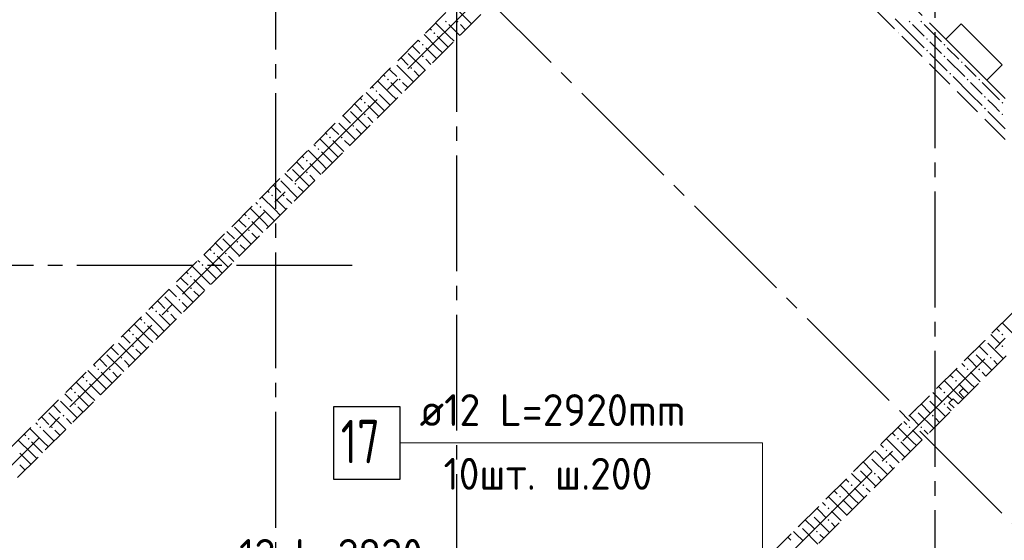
# Model space of a CAD drawing. Header units: millimetres. Extents: x 0 to 43617, y 0 to 59400.
# Tile 22 of 41: x 20059 to 26854, y 27233 to 30826. Entities that reach past the tile are written whole.
import ezdxf

# ---------------------------------------------------------------- set-up
doc = ezdxf.new("R2010")
doc.units = ezdxf.units.MM
doc.linetypes.add('______2', pattern=[270, 200, -70])
doc.linetypes.add('______5', pattern=[1100, 800, -100, 100, -100])
for name, color, linetype, lineweight in [('ДОП Верх по Х', 7, 'Continuous', 25), ('Оси', 40, '______5', 18), ('Позиционная метка номер позиции', 7, 'Continuous', 13)]:
    doc.layers.add(name, color=color, linetype=linetype, lineweight=lineweight)
doc.layers.add('ЖБ Перекрытие верхний уровень', color=7, linetype='Continuous', lineweight=25, true_color=0xe0e0ff)
doc.layers.add('ЖБ Стена верхний уровень', color=7, linetype='Continuous', lineweight=25, true_color=0x006e00)
doc.styles.add('ISOCPEUR', font='txt')

msp = doc.modelspace()

# ---------------------------------------------------------------- hatches: boundary and pattern name
at = {"layer": 'ЖБ Стена верхний уровень', "linetype": 'Continuous', "lineweight": 18, "transparency": 33554687}
for points in [[(22994.5, 30813.1), (23001, 30819.6), (23007.5, 30813.1), (23001, 30806.6)], [(23074.5, 30813.1), (23081, 30819.6), (23087.5, 30813.1), (23081, 30806.6)], [(26194.5, 30813.1), (26201, 30819.6), (26207.5, 30813.1), (26201, 30806.6)], [(26274.5, 30813.1), (26281, 30819.6), (26287.5, 30813.1), (26281, 30806.6)], [(22914.5, 30733.1), (22921, 30739.6), (22927.4, 30733.1), (22921, 30726.6)], [(26120.5, 30739.2), (26121, 30739.6), (26127.4, 30733.1), (26127, 30732.7)], [(22834.5, 30653.1), (22840.9, 30659.6), (22847.4, 30653.1), (22840.9, 30646.6)], [(26314.5, 30693.1), (26321, 30699.6), (26327.4, 30693.1), (26321, 30686.6)], [(26434.5, 30653.1), (26440.9, 30659.6), (26447.4, 30653.1), (26440.9, 30646.6)], [(26314.5, 30613.1), (26321, 30619.6), (26327.4, 30613.1), (26321, 30606.6)], [(22834.5, 30573.1), (22840.9, 30579.6), (22847.4, 30573.1), (22840.9, 30566.6)], [(26434.5, 30573.1), (26440.9, 30579.6), (26447.4, 30573.1), (26440.9, 30566.6)], [(26554.4, 30533.1), (26560.9, 30539.6), (26567.4, 30533.1), (26560.9, 30526.6)], [(22754.4, 30493.1), (22760.9, 30499.6), (22767.4, 30493.1), (22760.9, 30486.6)], [(26360.5, 30499.2), (26360.9, 30499.6), (26367.4, 30493.1), (26367, 30492.7)], [(26474.5, 30453.1), (26481, 30459.6), (26487.5, 30453.1), (26481, 30446.6)], [(22594.5, 30413.1), (22601, 30419.6), (22607.5, 30413.1), (22601, 30406.6)], [(22674.5, 30413.1), (22681, 30419.6), (22687.5, 30413.1), (22681, 30406.6)], [(26594.5, 30413.1), (26601, 30419.6), (26607.5, 30413.1), (26601, 30406.6)], [(26674.5, 30413.1), (26681, 30419.6), (26687.5, 30413.1), (26681, 30406.6)], [(22514.5, 30333.1), (22521, 30339.6), (22527.4, 30333.1), (22521, 30326.6)], [(26520.5, 30339.2), (26521, 30339.6), (26527.4, 30333.1), (26527, 30332.7)], [(22434.5, 30253.1), (22440.9, 30259.6), (22447.4, 30253.1), (22440.9, 30246.6)], [(26714.5, 30293.1), (26721, 30299.6), (26727.4, 30293.1), (26721, 30286.6)], [(26834.5, 30253.1), (26840.9, 30259.6), (26847.4, 30253.1), (26840.9, 30246.6)], [(22434.5, 30173.1), (22440.9, 30179.6), (22447.4, 30173.1), (22440.9, 30166.6)], [(26714.5, 30213.1), (26721, 30219.6), (26727.4, 30213.1), (26721, 30206.6)], [(26834.5, 30173.1), (26840.9, 30179.6), (26847.4, 30173.1), (26840.9, 30166.6)], [(22354.4, 30093.1), (22360.9, 30099.6), (22367.4, 30093.1), (22360.9, 30086.6)], [(26760.5, 30099.2), (26760.9, 30099.6), (26767.4, 30093.1), (26767, 30092.7)], [(22194.5, 30013.1), (22201, 30019.6), (22207.5, 30013.1), (22201, 30006.6)], [(22274.5, 30013.1), (22281, 30019.6), (22287.5, 30013.1), (22281, 30006.6)], [(22114.5, 29933.1), (22121, 29939.6), (22127.4, 29933.1), (22121, 29926.6)], [(22034.5, 29853.1), (22040.9, 29859.6), (22047.4, 29853.1), (22040.9, 29846.6)], [(22034.5, 29773.1), (22040.9, 29779.6), (22047.4, 29773.1), (22040.9, 29766.6)], [(21954.4, 29693.1), (21960.9, 29699.6), (21967.4, 29693.1), (21960.9, 29686.6)], [(21794.5, 29613.1), (21801, 29619.6), (21807.5, 29613.1), (21801, 29606.6)], [(21874.5, 29613.1), (21881, 29619.6), (21887.5, 29613.1), (21881, 29606.6)], [(21714.5, 29533.1), (21721, 29539.6), (21727.4, 29533.1), (21721, 29526.6)], [(21634.5, 29453.1), (21640.9, 29459.6), (21647.4, 29453.1), (21640.9, 29446.6)], [(21634.5, 29373.1), (21640.9, 29379.6), (21647.4, 29373.1), (21640.9, 29366.6)], [(21554.4, 29293.1), (21560.9, 29299.6), (21567.4, 29293.1), (21560.9, 29286.6)], [(21394.5, 29213.1), (21401, 29219.6), (21407.5, 29213.1), (21401, 29206.6)], [(21474.5, 29213.1), (21481, 29219.6), (21487.5, 29213.1), (21481, 29206.6)], [(21314.5, 29133.1), (21321, 29139.6), (21327.4, 29133.1), (21321, 29126.6)], [(21234.5, 29053.1), (21240.9, 29059.6), (21247.4, 29053.1), (21240.9, 29046.6)], [(21234.5, 28973.1), (21240.9, 28979.6), (21247.4, 28973.1), (21240.9, 28966.6)], [(21154.4, 28893.1), (21160.9, 28899.6), (21167.4, 28893.1), (21160.9, 28886.6)], [(20994.5, 28813.1), (21001, 28819.6), (21007.5, 28813.1), (21001, 28806.6)], [(21074.5, 28813.1), (21081, 28819.6), (21087.5, 28813.1), (21081, 28806.6)], [(20914.5, 28733.1), (20921, 28739.6), (20927.4, 28733.1), (20921, 28726.6)], [(20834.5, 28653.1), (20840.9, 28659.6), (20847.4, 28653.1), (20840.9, 28646.6)], [(26723.7, 28616.9), (26727.4, 28613.1), (26721, 28606.6), (26717.2, 28610.4)], [(26834.5, 28653.1), (26840.9, 28659.6), (26847.4, 28653.1), (26840.9, 28646.6)], [(20834.5, 28573.1), (20840.9, 28579.6), (20847.4, 28573.1), (20840.9, 28566.6)], [(26834.5, 28573.1), (26840.9, 28579.6), (26847.4, 28573.1), (26840.9, 28566.6)], [(20754.4, 28493.1), (20760.9, 28499.6), (20767.4, 28493.1), (20760.9, 28486.6)], [(26643.7, 28536.9), (26647.4, 28533.1), (26640.9, 28526.6), (26637.2, 28530.4)], [(26754.4, 28493.1), (26760.9, 28499.6), (26767.4, 28493.1), (26760.9, 28486.6)], [(20594.5, 28413.1), (20601, 28419.6), (20607.5, 28413.1), (20601, 28406.6)], [(20674.5, 28413.1), (20681, 28419.6), (20687.5, 28413.1), (20681, 28406.6)], [(26594.5, 28413.1), (26601, 28419.6), (26607.5, 28413.1), (26601, 28406.6)], [(26674.5, 28413.1), (26681, 28419.6), (26687.5, 28413.1), (26681, 28406.6)], [(20514.5, 28333.1), (20521, 28339.6), (20527.4, 28333.1), (20521, 28326.6)], [(26514.5, 28333.1), (26521, 28339.6), (26527.4, 28333.1), (26521, 28326.6)], [(20434.5, 28253.1), (20440.9, 28259.6), (20447.4, 28253.1), (20440.9, 28246.6)], [(26323.7, 28216.9), (26327.4, 28213.1), (26321, 28206.6), (26317.2, 28210.4)], [(26434.5, 28253.1), (26440.9, 28259.6), (26447.4, 28253.1), (26440.9, 28246.6)], [(20434.5, 28173.1), (20440.9, 28179.6), (20447.4, 28173.1), (20440.9, 28166.6)], [(26243.7, 28136.9), (26247.4, 28133.1), (26240.9, 28126.6), (26237.2, 28130.4)], [(26434.5, 28173.1), (26440.9, 28179.6), (26447.4, 28173.1), (26440.9, 28166.6)], [(20354.4, 28093.1), (20360.9, 28099.6), (20367.4, 28093.1), (20360.9, 28086.6)], [(26354.4, 28093.1), (26360.9, 28099.6), (26367.4, 28093.1), (26360.9, 28086.6)], [(20194.5, 28013.1), (20201, 28019.6), (20207.5, 28013.1), (20201, 28006.6)], [(20274.5, 28013.1), (20281, 28019.6), (20287.5, 28013.1), (20281, 28006.6)], [(26194.5, 28013.1), (26201, 28019.6), (26207.5, 28013.1), (26201, 28006.6)], [(26274.5, 28013.1), (26281, 28019.6), (26287.5, 28013.1), (26281, 28006.6)], [(20114.5, 27933.1), (20121, 27939.6), (20127.4, 27933.1), (20121, 27926.6)], [(26114.5, 27933.1), (26121, 27939.6), (26127.4, 27933.1), (26121, 27926.6)], [(25923.7, 27816.9), (25927.4, 27813.1), (25921, 27806.6), (25917.2, 27810.4)], [(26034.5, 27853.1), (26040.9, 27859.6), (26047.4, 27853.1), (26040.9, 27846.6)], [(25843.7, 27736.9), (25847.4, 27733.1), (25840.9, 27726.6), (25837.2, 27730.4)], [(26034.5, 27773.1), (26040.9, 27779.6), (26047.4, 27773.1), (26040.9, 27766.6)], [(25954.4, 27693.1), (25960.9, 27699.6), (25967.4, 27693.1), (25960.9, 27686.6)], [(25794.5, 27613.1), (25801, 27619.6), (25807.5, 27613.1), (25801, 27606.6)], [(25874.5, 27613.1), (25881, 27619.6), (25887.5, 27613.1), (25881, 27606.6)], [(25714.5, 27533.1), (25721, 27539.6), (25727.4, 27533.1), (25721, 27526.6)], [(25634.5, 27453.1), (25640.9, 27459.6), (25647.4, 27453.1), (25640.9, 27446.6)], [(25523.7, 27416.9), (25527.4, 27413.1), (25521, 27406.6), (25517.2, 27410.4)], [(25443.7, 27336.9), (25447.4, 27333.1), (25440.9, 27326.6), (25437.2, 27330.4)], [(25634.5, 27373.1), (25640.9, 27379.6), (25647.4, 27373.1), (25640.9, 27366.6)], [(25554.4, 27293.1), (25560.9, 27299.6), (25567.4, 27293.1), (25560.9, 27286.6)]]:
    msp.add_hatch(color=7, dxfattribs=at).paths.add_polyline_path(points, flags=16)

# ---------------------------------------------------------------- linework, layer by layer
at = {"layer": 'ДОП Верх по Х', "color": 7, "linetype": 'Continuous', "lineweight": 13, "transparency": 33554687}
msp.add_line((22799, 27904.5), (24885, 27904.5), dxfattribs=at)
at = {"layer": 'ДОП Верх по Х', "color": 7, "linetype": 'Continuous', "lineweight": 25, "transparency": 33554687}
msp.add_lwpolyline([(22225, 27654.5), (22685, 27654.5), (22685, 28154.5), (22225, 28154.5), (22225, 27654.5)], dxfattribs=at)
at = {"layer": 'ЖБ Перекрытие верхний уровень', "color": 7, "linetype": 'Continuous', "lineweight": 18, "transparency": 33554687}
for p, q in [((26450.6, 30691.9), (26556.7, 30798)), ((26556.7, 30798), (26839.5, 30515.2)), ((26733.4, 30409.1), (26450.6, 30691.9)), ((26839.5, 30515.2), (26733.4, 30409.1)), ((26571, 28280.4), (26542.8, 28252.1)), ((26606.4, 28245.1), (26571, 28280.4)), ((26542.8, 28252.1), (26578.1, 28216.8)), ((26578.1, 28216.8), (26606.4, 28245.1))]:
    msp.add_line(p, q, dxfattribs=at)
at = {"layer": 'ЖБ Стена верхний уровень', "color": 251, "linetype": '______2', "lineweight": 13, "true_color": 0x656565, "transparency": 33554687}
for p, q in [((27624.6, 29517.9), (24760.9, 32381.7)), ((24619.4, 32240.2), (27483.2, 29376.4)), ((23191.1, 31066.4), (17435.2, 25310.6)), ((17562.5, 25183.3), (23318.4, 30939.2)), ((27483.2, 29376.4), (23820.4, 25713.6)), ((26535.7, 28174.4), (27610.5, 29249.2)), ((26500.3, 28209.7), (26472.1, 28181.4)), ((26535.7, 28174.4), (26500.3, 28209.7)), ((25192.2, 26830.9), (26507.4, 28146.1)), ((26472.1, 28181.4), (26507.4, 28146.1))]:
    msp.add_line(p, q, dxfattribs=at)
at = {"layer": 'ЖБ Стена верхний уровень', "color": 9, "linetype": 'Continuous', "lineweight": 18, "true_color": 0xc7c7c7, "transparency": 33554687}
for p, q in [((23060.9, 30913.1), (23176.6, 30797.4)), ((23021, 30713.1), (22929.4, 30804.7)), ((23021, 30793.1), (23096.6, 30717.4)), ((23101, 30793.1), (23136.6, 30757.4)), ((26221, 30713.1), (26101, 30833.1)), ((26221, 30793.1), (26301, 30713.1)), ((26301, 30793.1), (26421, 30673.1)), ((22940.9, 30633.1), (22849.4, 30724.7)), ((22889.4, 30764.7), (22901, 30753.1)), ((22809.4, 30684.7), (22821, 30673.1)), ((22940.9, 30713.1), (23016.6, 30637.4)), ((23021, 30713.1), (23056.6, 30677.4)), ((26221, 30713.1), (26301, 30633.1)), ((26381, 30633.1), (26340.9, 30673.1)), ((22740.9, 30593.1), (22856.6, 30477.4)), ((22781, 30633.1), (22769.4, 30644.7)), ((22821, 30593.1), (22781, 30633.1)), ((22860.9, 30633.1), (22936.6, 30557.4)), ((22940.9, 30633.1), (22976.6, 30597.4)), ((26340.9, 30593.1), (26460.9, 30473.1)), ((26421, 30593.1), (26381, 30633.1)), ((26460.9, 30633.1), (26540.9, 30553.1)), ((22660.9, 30513.1), (22776.6, 30397.4)), ((22689.4, 30564.7), (22740.9, 30513.1)), ((22860.9, 30553.1), (22896.6, 30517.4)), ((26460.9, 30553.1), (26581, 30433.1)), ((26621, 30473.1), (26581, 30513.1)), ((22569.4, 30444.7), (22581, 30433.1)), ((22621, 30473.1), (22609.4, 30484.7)), ((22660.9, 30433.1), (22621, 30473.1)), ((22781, 30473.1), (22816.6, 30437.4)), ((26660.9, 30433.1), (26621, 30473.1)), ((22621, 30313.1), (22529.4, 30404.7)), ((22621, 30393.1), (22696.6, 30317.4)), ((22701, 30393.1), (22736.6, 30357.4)), ((26621, 30313.1), (26501, 30433.1)), ((26621, 30393.1), (26701, 30313.1)), ((26701, 30393.1), (26821, 30273.1)), ((22540.9, 30233.1), (22449.4, 30324.7)), ((22489.4, 30364.7), (22501, 30353.1)), ((22540.9, 30313.1), (22616.6, 30237.4)), ((22621, 30313.1), (22656.6, 30277.4)), ((26621, 30313.1), (26701, 30233.1)), ((22381, 30233.1), (22369.4, 30244.7)), ((22409.4, 30284.7), (22421, 30273.1)), ((26781, 30233.1), (26740.9, 30273.1)), ((22340.9, 30193.1), (22456.6, 30077.4)), ((22421, 30193.1), (22381, 30233.1)), ((22460.9, 30233.1), (22536.6, 30157.4)), ((22540.9, 30233.1), (22576.6, 30197.4)), ((26740.9, 30193.1), (26860.9, 30073.1)), ((26821, 30193.1), (26781, 30233.1)), ((22260.9, 30113.1), (22376.6, 29997.4)), ((22289.4, 30164.7), (22340.9, 30113.1)), ((22460.9, 30153.1), (22496.6, 30117.4)), ((22169.4, 30044.7), (22181, 30033.1)), ((22221, 30073.1), (22209.4, 30084.7)), ((22260.9, 30033.1), (22221, 30073.1)), ((22381, 30073.1), (22416.6, 30037.4)), ((22221, 29913.1), (22129.4, 30004.7)), ((22221, 29993.1), (22296.6, 29917.4)), ((22301, 29993.1), (22336.6, 29957.4)), ((22140.9, 29833.1), (22049.4, 29924.7)), ((22089.4, 29964.7), (22101, 29953.1)), ((22140.9, 29913.1), (22216.6, 29837.4)), ((22221, 29913.1), (22256.6, 29877.4)), ((21981, 29833.1), (21969.4, 29844.7)), ((22021, 29793.1), (21981, 29833.1)), ((22009.4, 29884.7), (22021, 29873.1)), ((22060.9, 29833.1), (22136.6, 29757.4)), ((22140.9, 29833.1), (22176.6, 29797.4)), ((21889.4, 29764.7), (21940.9, 29713.1)), ((21940.9, 29793.1), (22056.6, 29677.4)), ((21860.9, 29713.1), (21976.6, 29597.4)), ((22060.9, 29753.1), (22096.6, 29717.4)), ((21769.4, 29644.7), (21781, 29633.1)), ((21821, 29673.1), (21809.4, 29684.7)), ((21860.9, 29633.1), (21821, 29673.1)), ((21981, 29673.1), (22016.6, 29637.4)), ((21689.4, 29564.7), (21701, 29553.1)), ((21821, 29513.1), (21729.4, 29604.7)), ((21821, 29593.1), (21896.6, 29517.4)), ((21901, 29593.1), (21936.6, 29557.4)), ((21740.9, 29433.1), (21649.4, 29524.7)), ((21740.9, 29513.1), (21816.6, 29437.4)), ((21821, 29513.1), (21856.6, 29477.4)), ((21581, 29433.1), (21569.4, 29444.7)), ((21621, 29393.1), (21581, 29433.1)), ((21609.4, 29484.7), (21621, 29473.1)), ((21660.9, 29433.1), (21736.6, 29357.4)), ((21740.9, 29433.1), (21776.6, 29397.4)), ((21489.4, 29364.7), (21540.9, 29313.1)), ((21540.9, 29393.1), (21656.6, 29277.4)), ((21460.9, 29313.1), (21576.6, 29197.4)), ((21660.9, 29353.1), (21696.6, 29317.4)), ((21369.4, 29244.7), (21381, 29233.1)), ((21421, 29273.1), (21409.4, 29284.7)), ((21460.9, 29233.1), (21421, 29273.1)), ((21581, 29273.1), (21616.6, 29237.4)), ((21289.4, 29164.7), (21301, 29153.1)), ((21421, 29113.1), (21329.4, 29204.7)), ((21421, 29193.1), (21496.6, 29117.4)), ((21501, 29193.1), (21536.6, 29157.4)), ((21340.9, 29033.1), (21249.4, 29124.7)), ((21340.9, 29113.1), (21416.6, 29037.4)), ((21421, 29113.1), (21456.6, 29077.4)), ((21181, 29033.1), (21169.4, 29044.7)), ((21221, 28993.1), (21181, 29033.1)), ((21209.4, 29084.7), (21221, 29073.1)), ((21260.9, 29033.1), (21336.6, 28957.4)), ((21340.9, 29033.1), (21376.6, 28997.4)), ((21089.4, 28964.7), (21140.9, 28913.1)), ((21140.9, 28993.1), (21256.6, 28877.4)), ((21260.9, 28953.1), (21296.6, 28917.4)), ((21021, 28873.1), (21009.4, 28884.7)), ((21060.9, 28913.1), (21176.6, 28797.4)), ((20969.4, 28844.7), (20981, 28833.1)), ((21060.9, 28833.1), (21021, 28873.1)), ((21181, 28873.1), (21216.6, 28837.4)), ((20889.4, 28764.7), (20901, 28753.1)), ((21021, 28713.1), (20929.4, 28804.7)), ((21021, 28793.1), (21096.6, 28717.4)), ((21101, 28793.1), (21136.6, 28757.4)), ((20809.4, 28684.7), (20821, 28673.1)), ((20940.9, 28633.1), (20849.4, 28724.7)), ((20940.9, 28713.1), (21016.6, 28637.4)), ((21021, 28713.1), (21056.6, 28677.4)), ((26800.4, 28693.7), (26821, 28673.1)), ((26940.9, 28633.1), (26840.4, 28733.7)), ((20781, 28633.1), (20769.4, 28644.7)), ((20821, 28593.1), (20781, 28633.1)), ((20860.9, 28633.1), (20936.6, 28557.4)), ((20940.9, 28633.1), (20976.6, 28597.4)), ((26781, 28633.1), (26760.4, 28653.7)), ((26821, 28593.1), (26781, 28633.1)), ((20689.4, 28564.7), (20740.9, 28513.1)), ((20740.9, 28593.1), (20856.6, 28477.4)), ((20860.9, 28553.1), (20896.6, 28517.4)), ((26680.4, 28573.7), (26740.9, 28513.1)), ((26740.9, 28593.1), (26847.7, 28486.4)), ((20621, 28473.1), (20609.4, 28484.7)), ((20660.9, 28513.1), (20776.6, 28397.4)), ((26621, 28473.1), (26600.4, 28493.7)), ((26660.9, 28513.1), (26767.7, 28406.4)), ((20569.4, 28444.7), (20581, 28433.1)), ((20660.9, 28433.1), (20621, 28473.1)), ((20781, 28473.1), (20816.6, 28437.4)), ((26621, 28313.1), (26520.4, 28413.7)), ((26560.4, 28453.7), (26581, 28433.1)), ((26660.9, 28433.1), (26621, 28473.1)), ((26781, 28473.1), (26807.7, 28446.4)), ((20489.4, 28364.7), (20501, 28353.1)), ((20621, 28313.1), (20529.4, 28404.7)), ((20621, 28393.1), (20696.6, 28317.4)), ((20701, 28393.1), (20736.6, 28357.4)), ((26480.4, 28373.7), (26501, 28353.1)), ((26621, 28393.1), (26687.7, 28326.4)), ((26701, 28393.1), (26727.7, 28366.4)), ((20409.4, 28284.7), (20421, 28273.1)), ((20540.9, 28233.1), (20449.4, 28324.7)), ((20540.9, 28313.1), (20616.6, 28237.4)), ((20621, 28313.1), (20656.6, 28277.4)), ((26400.4, 28293.7), (26421, 28273.1)), ((26540.9, 28233.1), (26440.4, 28333.7)), ((26540.9, 28313.1), (26607.7, 28246.4)), ((26621, 28313.1), (26647.7, 28286.4)), ((20381, 28233.1), (20369.4, 28244.7)), ((20421, 28193.1), (20381, 28233.1)), ((20460.9, 28233.1), (20536.6, 28157.4)), ((20540.9, 28233.1), (20576.6, 28197.4)), ((26381, 28233.1), (26360.4, 28253.7)), ((26421, 28193.1), (26381, 28233.1)), ((26460.9, 28233.1), (26492.3, 28201.7)), ((26540.9, 28233.1), (26567.7, 28206.4)), ((20289.4, 28164.7), (20340.9, 28113.1)), ((20340.9, 28193.1), (20456.6, 28077.4)), ((20460.9, 28153.1), (20496.6, 28117.4)), ((26280.4, 28173.7), (26340.9, 28113.1)), ((26340.9, 28193.1), (26447.7, 28086.4)), ((26460.9, 28153.1), (26487.7, 28126.4)), ((20221, 28073.1), (20209.4, 28084.7)), ((20260.9, 28033.1), (20221, 28073.1)), ((20260.9, 28113.1), (20376.6, 27997.4)), ((20381, 28073.1), (20416.6, 28037.4)), ((26221, 28073.1), (26200.4, 28093.7)), ((26260.9, 28033.1), (26221, 28073.1)), ((26260.9, 28113.1), (26367.7, 28006.4)), ((26381, 28073.1), (26407.7, 28046.4)), ((20221, 27913.1), (20129.4, 28004.7)), ((20169.4, 28044.7), (20181, 28033.1)), ((26221, 27913.1), (26120.4, 28013.7)), ((26160.4, 28053.7), (26181, 28033.1)), ((20089.4, 27964.7), (20101, 27953.1)), ((20221, 27993.1), (20296.6, 27917.4)), ((20301, 27993.1), (20336.6, 27957.4)), ((26140.9, 27833.1), (26040.4, 27933.7)), ((26080.4, 27973.7), (26101, 27953.1)), ((26221, 27993.1), (26287.7, 27926.4)), ((26301, 27993.1), (26327.7, 27966.4)), ((20140.9, 27833.1), (20049.4, 27924.7)), ((20140.9, 27913.1), (20216.6, 27837.4)), ((20221, 27913.1), (20256.6, 27877.4)), ((26000.4, 27893.7), (26021, 27873.1)), ((26140.9, 27913.1), (26207.7, 27846.4)), ((26221, 27913.1), (26247.7, 27886.4)), ((20060.9, 27833.1), (20136.6, 27757.4)), ((20140.9, 27833.1), (20176.6, 27797.4)), ((25981, 27833.1), (25960.4, 27853.7)), ((26021, 27793.1), (25981, 27833.1)), ((26060.9, 27833.1), (26127.7, 27766.4)), ((26140.9, 27833.1), (26167.7, 27806.4)), ((20060.9, 27753.1), (20096.6, 27717.4)), ((25880.4, 27773.7), (25940.9, 27713.1)), ((25940.9, 27793.1), (26047.7, 27686.4)), ((26060.9, 27753.1), (26087.7, 27726.4)), ((25821, 27673.1), (25800.4, 27693.7)), ((25860.9, 27633.1), (25821, 27673.1)), ((25860.9, 27713.1), (25967.7, 27606.4)), ((25981, 27673.1), (26007.7, 27646.4)), ((25821, 27513.1), (25720.4, 27613.7)), ((25760.4, 27653.7), (25781, 27633.1)), ((25821, 27593.1), (25887.7, 27526.4)), ((25901, 27593.1), (25927.7, 27566.4)), ((25740.9, 27433.1), (25640.4, 27533.7)), ((25680.4, 27573.7), (25701, 27553.1)), ((25600.4, 27493.7), (25621, 27473.1)), ((25740.9, 27513.1), (25807.7, 27446.4)), ((25821, 27513.1), (25847.7, 27486.4)), ((25540.9, 27393.1), (25647.7, 27286.4)), ((25581, 27433.1), (25560.4, 27453.7)), ((25621, 27393.1), (25581, 27433.1)), ((25660.9, 27433.1), (25727.7, 27366.4)), ((25740.9, 27433.1), (25767.7, 27406.4)), ((25480.4, 27373.7), (25540.9, 27313.1)), ((25660.9, 27353.1), (25687.7, 27326.4)), ((25360.4, 27253.7), (25381, 27233.1)), ((25421, 27273.1), (25400.4, 27293.7)), ((25460.9, 27233.1), (25421, 27273.1)), ((25460.9, 27313.1), (25567.7, 27206.4)), ((25581, 27273.1), (25607.7, 27246.4))]:
    msp.add_line(p, q, dxfattribs=at)
at = {"layer": 'Оси', "color": 8, "linetype": '______5', "lineweight": -3, "transparency": 33554687}
for p, q in [((21824, 57820), (21824, 7100)), ((26374, 51640), (26374, 7100)), ((23074, 50790), (23074, 7100)), ((9515.6, 17263.7), (28171.9, 35920)), ((29170.5, 25087.1), (21090.3, 33167.2)), ((12153.1, 13919.1), (31163, 32929)), ((22354, 29130), (3600, 29130))]:
    msp.add_line(p, q, dxfattribs=at)
at = {"layer": 'Позиционная метка номер позиции', "color": 7, "linetype": 'Continuous', "lineweight": 13, "transparency": 33554687}
msp.add_lwpolyline([(25185, 23906), (25185, 27904.5), (22685, 27904.5)], dxfattribs=at)

# ---------------------------------------------------------------- texts
at = {"layer": 'ДОП Верх по Х', "color": 7, "linetype": 'Continuous', "lineweight": 13, "transparency": 33554687, "attachment_point": 7, "style": 'ISOCPEUR'}
for s, insert, char_height, width in [('\\W0.96;ø12 L=2920mm ', (22819, 28021.8), 220, 2150.516), ('\\W0.75;17', (22275, 27764.5), 300, 472.281), ('\\W0.95;10шт. ш.200 ', (22984, 27581.8), 220, 1819.9), ('\\W0.96;ø12 L=2920mm ', (21404.8, 27021.8), 220, 2150.523)]:
    msp.add_mtext(s, dxfattribs=dict(at, insert=insert, char_height=char_height, width=width))

doc.saveas('drawing.dxf')
